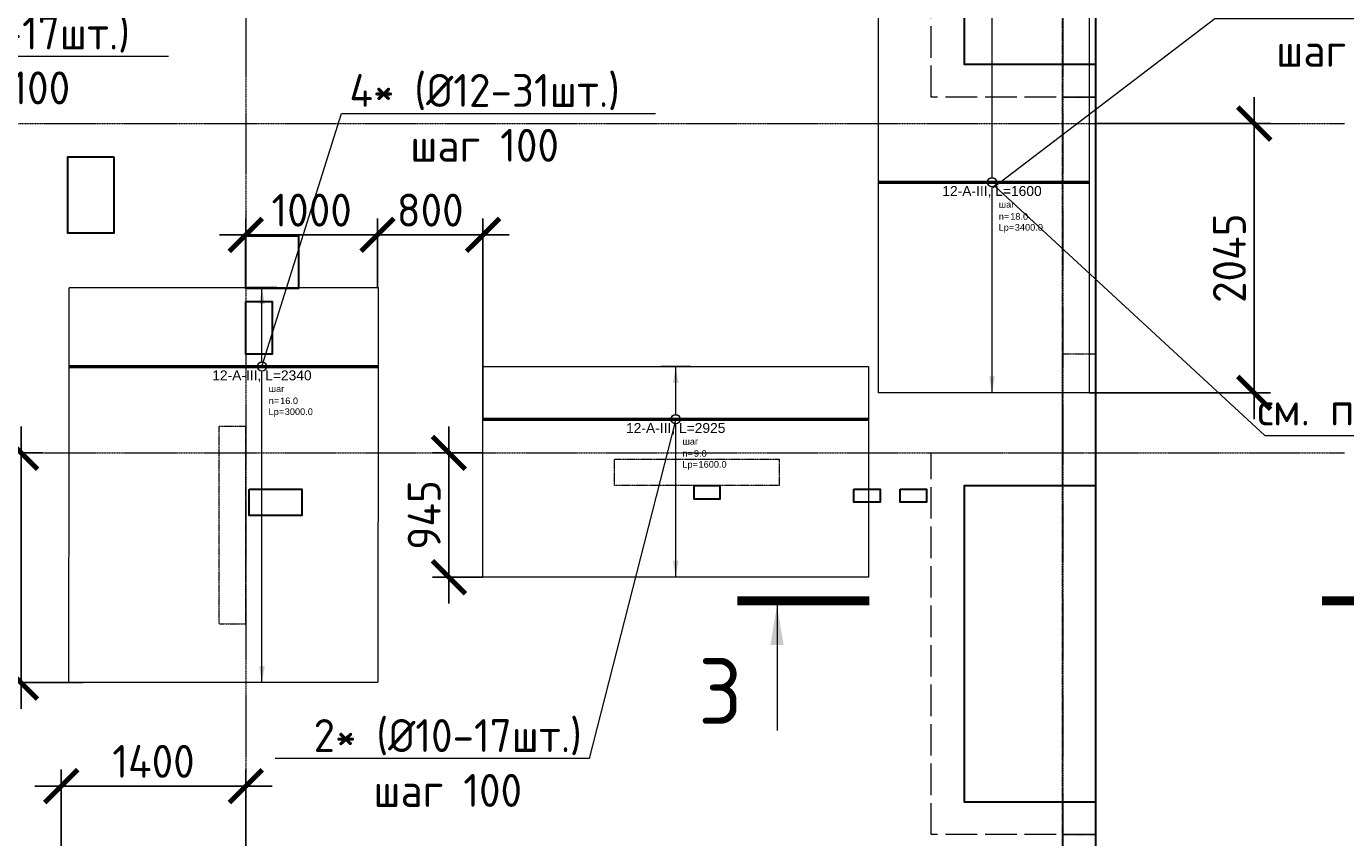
# Model space of a CAD drawing. Header units: millimetres. Extents: x -386473 to 311666, y -59273 to 291770.
# Tile 75 of 132: x 45248 to 55259, y 16974 to 23135. Entities that reach past the tile are written whole.
import ezdxf
from ezdxf import colors
from ezdxf.entities.mleader import LeaderData, LeaderLine
from ezdxf.enums import TextEntityAlignment as Align
from ezdxf.math import Vec2, Vec3

# ---------------------------------------------------------------- set-up
doc = ezdxf.new("R2010")
doc.units = ezdxf.units.MM
doc.set_wipeout_variables(frame=1)
for name, pattern in [('01 Штриховая _4 мм_', [6, 3.5, -2.5]), ('______5', [1100, 800, -100, 100, -100]), ('ACAD_ISO02W100', [15, 12, -3]), ('DASHED', [7, 5, -2, 0]), ('GOST2.303 4', [7, 5, -2, 0]), ('осевая', [50.8, 31.75, -6.35, 6.35, -6.35])]:
    doc.linetypes.add(name, pattern=pattern)
for name, color, linetype, lineweight in [('АрмСтер', 2, 'Continuous', 50), ('контур распр. стерхней', 2, 'GOST2.303 4', 20), ('Оси', 40, '______5', 18), ('Перекрытие ж_бетон', 1, 'Continuous', 30), ('подоснова', 151, 'Continuous', 5), ('РАЗМЕРЫ', 1, 'Continuous', 9), ('Узлы', 7, 'Continuous', 0), ('Э_отверстия', 2, 'Continuous', 100)]:
    doc.layers.add(name, color=color, linetype=linetype, lineweight=lineweight)
doc.layers.add('АрмСтер_атрибуты', color=2, linetype='Continuous', lineweight=0, plot=False)
doc.layers.add('Клапаны_для_электрика', color=7, linetype='Continuous', plot=False)
doc.layers.add('Колонна_ бетон', color=7, linetype='Continuous', lineweight=50, true_color=0xb4b496)
doc.styles.add('GOST-2.304_Type-B', font='GOST_Common.ttf')
doc.styles.get("Standard").update_dxf_attribs({"font": 'arial.ttf'})
doc.styles.add('Аннотативный', font='arial.ttf')
doc.dimstyles.new('СПДС', dxfattribs={"dimscale": 100, "dimtxt": 2.5, "dimasz": 2.5, "dimexe": 1.25, "dimexo": 0, "dimtad": 1, "dimdec": 0, "dimtxsty": 'GOST-2.304_Type-B', "dimblk": 'ARCHTICK', "dimcen": 2.5, "dimdle": 2, "dimadec": 0, "dimazin": 2, "dimtfac": 0.75, "dimtdec": 0, "dimtmove": 1, "dimatfit": 3, "dimfxl": 1, "dimtolj": 1, "dimarcsym": 1})

# ---------------------------------------------------------------- blocks, each defined once
blk = doc.blocks.new('оси2')
at = {"layer": 'Оси', "color": 16, "linetype": 'осевая', "lineweight": 0, "ltscale": 0.25, "transparency": 33554687}
for p, q in [((1024245.5, 5465.4), (1024245.5, -20739.3)), ((1030445.5, 5465.4), (1030445.5, -20739.3)), ((979200, -7292.9), (1032582.1, -7292.9)), ((979200, -9792.9), (1032582.1, -9792.9))]:
    blk.add_line(p, q, dxfattribs=at)
blk = doc.blocks.new('*U73')
at = {"layer": 'РАЗМЕРЫ'}
for p, q in [((112, 600), (-112, 600)), ((112, -2400), (-112, -2400))]:
    blk.add_line(p, q, dxfattribs=at)
at = {"layer": 'РАЗМЕРЫ', "ltscale": 15}
blk.add_line((0, -2400), (0, 600), dxfattribs=at)
at = {"layer": 'РАЗМЕРЫ'}
for points in [[(0, 600), (21, 475), (-21, 475)], [(0, -2400), (21, -2275), (-21, -2275)]]:
    blk.add_solid(points, dxfattribs=at)
at = {"layer": 'АрмСтер_атрибуты', "color": 215, "ltscale": 15, "style": 'Аннотативный'}
for s, p in [('шаг', (51, -194)), ('n=', (51, -285)), ('Lр=', (50, -368))]:
    blk.add_text(s, height=50, dxfattribs=at).set_placement(p)
at = {"layer": 'АрмСтер_атрибуты', "style": 'Аннотативный', "flags": 8}
blk.add_attdef('ПОЗ', (110, 30), '', height=75, dxfattribs=at)
at = {"layer": 'АрмСтер_атрибуты', "color": 215, "style": 'Аннотативный'}
for tag, p, flags in [('ШАГ', (191, -194), 10), ('КОЛ', (138, -285), 8), ('ШИРИНА', (173, -368), 8)]:
    blk.add_attdef(tag, p, '', height=50, dxfattribs=dict(at, flags=flags))
at = {"layer": 'АрмСтер_атрибуты', "flags": 9}
for tag, p in [('МАССА', (-1034, -410)), ('ОБОЗНАЧЕНИЕ', (-1034, -524))]:
    blk.add_attdef(tag, p, '', height=75, dxfattribs=at)
at = {"linetype": 'Continuous', "lineweight": 0}
blk.add_wipeout([(35, 0), (28, 21), (11, 33), (-11, 33), (-28, 21), (-35, 0), (-28, -21), (-11, -33), (11, -33), (28, -21)], dxfattribs=at)
at = {"color": 0, "linetype": 'ByBlock', "lineweight": -2, "ltscale": 100}
blk.add_line((-1463, 0), (877, 0), dxfattribs=at)
at = {"layer": 'РАЗМЕРЫ'}
blk.add_circle((0, 0), 35, dxfattribs=at)
at = {"layer": 'АрмСтер_атрибуты', "style": 'Аннотативный', "flags": 8}
blk.add_attdef('НАИМЕНОВАНИЕ', text='', height=75, dxfattribs=at).set_placement((0, -29), align=Align.TOP_CENTER)
blk = doc.blocks.new('_None')
blk = doc.blocks.new('_ArchTick')
at = {"color": 0, "linetype": 'ByBlock', "const_width": 0.15}
blk.add_lwpolyline([(-0.5, -0.5), (0.5, 0.5)], dxfattribs=at)
blk = doc.blocks.new('*D98')
at = {"layer": 'DEFPOINTS', "color": 0, "transparency": 16777216}
for p in [(45373, 19896, 160), (45208, 18151), (45679, 18151)]:
    blk.add_point(p, dxfattribs=at)
at = {"layer": 'РАЗМЕРЫ', "color": 0, "lineweight": -2, "transparency": 16777216}
for p, q in [((45208, 20096), (45208, 17951)), ((45373, 19896), (45083, 19896)), ((45679, 18151), (45083, 18151))]:
    blk.add_line(p, q, dxfattribs=at)
at = {"layer": 'РАЗМЕРЫ', "color": 0, "lineweight": -2, "transparency": 16777216, "xscale": 250, "yscale": 250, "zscale": 250}
for p, rotation in [((45208, 19896), 90), ((45208, 18151), 270)]:
    blk.add_blockref('_ArchTick', p, dxfattribs=dict(at, rotation=rotation))
at = {"layer": 'РАЗМЕРЫ', "color": 0, "lineweight": 0, "transparency": 16777216, "insert": (45021, 19024), "char_height": 250, "attachment_point": 5, "rotation": 90, "style": 'GOST-2.304_Type-B'}
blk.add_mtext('\\A1;1745', dxfattribs=at)
blk = doc.blocks.new('*U453')
at = {"layer": 'РАЗМЕРЫ'}
for p, q in [((112, 400), (-112, 400)), ((112, -1200), (-112, -1200))]:
    blk.add_line(p, q, dxfattribs=at)
at = {"layer": 'РАЗМЕРЫ', "ltscale": 15}
blk.add_line((0, -1200), (0, 400), dxfattribs=at)
at = {"layer": 'РАЗМЕРЫ'}
for points in [[(0, 400), (21, 275), (-21, 275)], [(0, -1200), (21, -1075), (-21, -1075)]]:
    blk.add_solid(points, dxfattribs=at)
at = {"layer": 'АрмСтер_атрибуты', "color": 215, "ltscale": 15, "style": 'Аннотативный'}
for s, p in [('шаг', (51, -194)), ('n=', (51, -285)), ('Lр=', (50, -368))]:
    blk.add_text(s, height=50, dxfattribs=at).set_placement(p)
at = {"layer": 'АрмСтер_атрибуты', "style": 'Аннотативный', "flags": 8}
blk.add_attdef('ПОЗ', (110, 30), '', height=75, dxfattribs=at)
at = {"layer": 'АрмСтер_атрибуты', "color": 215, "style": 'Аннотативный'}
for tag, p, flags in [('ШАГ', (191, -194), 10), ('КОЛ', (138, -285), 8), ('ШИРИНА', (173, -368), 8)]:
    blk.add_attdef(tag, p, '', height=50, dxfattribs=dict(at, flags=flags))
at = {"layer": 'АрмСтер_атрибуты', "flags": 9}
for tag, p in [('МАССА', (-1034, -1010)), ('ОБОЗНАЧЕНИЕ', (-1034, -1124))]:
    blk.add_attdef(tag, p, '', height=75, dxfattribs=at)
at = {"linetype": 'Continuous', "lineweight": 0}
blk.add_wipeout([(35, 0), (28, 21), (11, 33), (-11, 33), (-28, 21), (-35, 0), (-28, -21), (-11, -33), (11, -33), (28, -21)], dxfattribs=at)
at = {"color": 0, "linetype": 'ByBlock', "lineweight": -2, "ltscale": 100}
blk.add_line((-1463, 0), (1462, 0), dxfattribs=at)
at = {"layer": 'РАЗМЕРЫ'}
blk.add_circle((0, 0), 35, dxfattribs=at)
at = {"layer": 'АрмСтер_атрибуты', "style": 'Аннотативный', "flags": 8}
blk.add_attdef('НАИМЕНОВАНИЕ', text='', height=75, dxfattribs=at).set_placement((0, -29), align=Align.TOP_CENTER)
blk = doc.blocks.new('*D114')
at = {"layer": 'DEFPOINTS', "color": 0, "transparency": 16777216}
for p in [(45513, 17365), (46913, 16836), (45513, 16551)]:
    blk.add_point(p, dxfattribs=at)
at = {"layer": 'РАЗМЕРЫ', "color": 0, "lineweight": -2, "transparency": 16777216}
for p, q in [((45513, 16551), (45513, 17490)), ((46913, 16836), (46913, 17490)), ((47113, 17365), (45313, 17365))]:
    blk.add_line(p, q, dxfattribs=at)
at = {"layer": 'РАЗМЕРЫ', "color": 0, "lineweight": -2, "transparency": 16777216, "xscale": 250, "yscale": 250, "zscale": 250, "rotation": 180}
blk.add_blockref('_ArchTick', (45513, 17365), dxfattribs=at)
at = {"layer": 'РАЗМЕРЫ', "color": 0, "lineweight": -2, "transparency": 16777216, "xscale": 250, "yscale": 250, "zscale": 250}
blk.add_blockref('_ArchTick', (46913, 17365), dxfattribs=at)
at = {"layer": 'РАЗМЕРЫ', "color": 0, "lineweight": 0, "transparency": 16777216, "insert": (46213, 17553), "char_height": 250, "attachment_point": 5, "style": 'GOST-2.304_Type-B'}
blk.add_mtext('\\A1;1400', dxfattribs=at)
blk = doc.blocks.new('*U158')
at = {"layer": 'РАЗМЕРЫ'}
for p, q in [((112, 1800), (-112, 1800)), ((112, -1600), (-112, -1600))]:
    blk.add_line(p, q, dxfattribs=at)
at = {"layer": 'РАЗМЕРЫ', "ltscale": 15}
blk.add_line((0, -1600), (0, 1800), dxfattribs=at)
at = {"layer": 'РАЗМЕРЫ'}
for points in [[(0, 1800), (21, 1675), (-21, 1675)], [(0, -1600), (21, -1475), (-21, -1475)]]:
    blk.add_solid(points, dxfattribs=at)
at = {"layer": 'АрмСтер_атрибуты', "color": 215, "ltscale": 15, "style": 'Аннотативный'}
for s, p in [('шаг', (51, -194)), ('n=', (51, -285)), ('Lр=', (50, -368))]:
    blk.add_text(s, height=50, dxfattribs=at).set_placement(p)
at = {"layer": 'АрмСтер_атрибуты', "style": 'Аннотативный', "flags": 8}
blk.add_attdef('ПОЗ', (110, 30), '', height=75, dxfattribs=at)
at = {"layer": 'АрмСтер_атрибуты', "color": 215, "style": 'Аннотативный'}
for tag, p, flags in [('ШАГ', (191, -194), 10), ('КОЛ', (138, -285), 8), ('ШИРИНА', (173, -368), 8)]:
    blk.add_attdef(tag, p, '', height=50, dxfattribs=dict(at, flags=flags))
at = {"layer": 'АрмСтер_атрибуты', "flags": 9}
for tag, p in [('МАССА', (-1034, -1010)), ('ОБОЗНАЧЕНИЕ', (-1034, -1124))]:
    blk.add_attdef(tag, p, '', height=75, dxfattribs=at)
at = {"linetype": 'Continuous', "lineweight": 0}
blk.add_wipeout([(35, 0), (28, 21), (11, 33), (-11, 33), (-28, 21), (-35, 0), (-28, -21), (-11, -33), (11, -33), (28, -21)], dxfattribs=at)
at = {"color": 0, "linetype": 'ByBlock', "lineweight": -2, "ltscale": 100}
blk.add_line((-863, 0), (737, 0), dxfattribs=at)
at = {"layer": 'РАЗМЕРЫ'}
blk.add_circle((0, 0), 35, dxfattribs=at)
at = {"layer": 'АрмСтер_атрибуты', "style": 'Аннотативный', "flags": 8}
blk.add_attdef('НАИМЕНОВАНИЕ', text='', height=75, dxfattribs=at).set_placement((0, -29), align=Align.TOP_CENTER)
blk = doc.blocks.new('*D170')
at = {"layer": 'DEFPOINTS', "color": 0, "transparency": 16777216}
for p in [(47913, 21551), (46913, 21266), (47913, 21151)]:
    blk.add_point(p, dxfattribs=at)
at = {"layer": 'РАЗМЕРЫ', "color": 0, "lineweight": -2, "transparency": 16777216}
for p, q in [((46913, 21266), (46913, 21676)), ((47913, 21151), (47913, 21676)), ((46713, 21551), (48113, 21551))]:
    blk.add_line(p, q, dxfattribs=at)
at = {"layer": 'РАЗМЕРЫ', "color": 0, "lineweight": -2, "transparency": 16777216, "xscale": 250, "yscale": 250, "zscale": 250, "rotation": 180}
blk.add_blockref('_ArchTick', (46913, 21551), dxfattribs=at)
at = {"layer": 'РАЗМЕРЫ', "color": 0, "lineweight": -2, "transparency": 16777216, "xscale": 250, "yscale": 250, "zscale": 250}
blk.add_blockref('_ArchTick', (47913, 21551), dxfattribs=at)
at = {"layer": 'РАЗМЕРЫ', "color": 0, "lineweight": 0, "transparency": 16777216, "insert": (47413, 21739), "char_height": 250, "attachment_point": 5, "style": 'GOST-2.304_Type-B'}
blk.add_mtext('\\A1;1000', dxfattribs=at)
blk = doc.blocks.new('*D171')
at = {"layer": 'DEFPOINTS', "color": 0, "transparency": 16777216}
for p in [(48713, 21551), (47913, 21151), (48713, 20151)]:
    blk.add_point(p, dxfattribs=at)
at = {"layer": 'РАЗМЕРЫ', "color": 0, "lineweight": -2, "transparency": 16777216}
for p, q in [((47913, 21151), (47913, 21676)), ((48713, 20151), (48713, 21676)), ((47713, 21551), (48913, 21551))]:
    blk.add_line(p, q, dxfattribs=at)
at = {"layer": 'РАЗМЕРЫ', "color": 0, "lineweight": -2, "transparency": 16777216, "xscale": 250, "yscale": 250, "zscale": 250, "rotation": 180}
blk.add_blockref('_ArchTick', (47913, 21551), dxfattribs=at)
at = {"layer": 'РАЗМЕРЫ', "color": 0, "lineweight": -2, "transparency": 16777216, "xscale": 250, "yscale": 250, "zscale": 250}
blk.add_blockref('_ArchTick', (48713, 21551), dxfattribs=at)
at = {"layer": 'РАЗМЕРЫ', "color": 0, "lineweight": 0, "transparency": 16777216, "insert": (48313, 21739), "char_height": 250, "attachment_point": 5, "style": 'GOST-2.304_Type-B'}
blk.add_mtext('\\A1;800', dxfattribs=at)
blk = doc.blocks.new('стены подвала')
at = {"layer": 'Колонна_ бетон', "color": 252, "linetype": 'DASHED', "lineweight": 0, "ltscale": 0.3, "true_color": 0x939598, "transparency": 33554687}
for p, q in [((-150847, -26925, 160), (-150847, -10025, 160)), ((-151097, -26675, 160), (-151097, -16375, 160)), ((-151097, -19025, 160), (-151097, -19025, 160)), ((-151097, -19025, 160), (-150847, -19025, 160)), ((-150847, -19025, 160), (-150847, -19025, 160)), ((-157297, -21525, 160), (-157497, -21525, 160)), ((-157497, -21525, 160), (-157497, -21525, 160)), ((-157497, -23025, 160), (-157497, -21525, 160)), ((-157297, -21525, 160), (-157297, -21525, 160)), ((-157297, -21525, 160), (-157297, -23025, 160)), ((-154497, -21975, 160), (-154497, -21775, 160)), ((-154497, -21775, 160), (-154497, -21775, 160)), ((-154497, -21775, 160), (-153247, -21775, 160)), ((-153247, -21775, 160), (-153247, -21975, 160)), ((-153247, -21775, 160), (-153247, -21775, 160)), ((-151097, -21725, 160), (-151097, -21725, 160)), ((-151097, -21725, 160), (-150847, -21725, 160)), ((-151097, -21725, 160), (-150847, -21725, 160)), ((-150847, -21725, 160), (-150847, -21725, 160)), ((-154497, -21975, 160), (-154497, -21975, 160)), ((-153247, -21975, 160), (-154497, -21975, 160)), ((-153247, -21975, 160), (-153247, -21975, 160)), ((-157497, -23025, 160), (-157297, -23025, 160)), ((-157497, -23025, 160), (-157497, -23025, 160)), ((-157297, -23025, 160), (-157297, -23025, 160)), ((-151097, -24625, 160), (-150847, -24625, 160)), ((-151097, -24625, 160), (-151097, -24625, 160)), ((-150847, -24625, 160), (-150847, -24625, 160))]:
    blk.add_line(p, q, dxfattribs=at)
blk.add_lwpolyline([(-151097, -20975), (-150847, -20975), (-150847, -21975), (-151097, -21975)], close=True, dxfattribs=at)
blk = doc.blocks.new('отверстия')
at = {"layer": 'Клапаны_для_электрика', "color": 2, "lineweight": 30}
for points in [[(-147432, 79667), (-147232, 79667), (-147232, 79567), (-147432, 79567)], [(-147082, 79667), (-146882, 79667), (-146882, 79567), (-147082, 79567)]]:
    blk.add_lwpolyline(points, close=True, dxfattribs=at)
at = {"layer": 'Перекрытие ж_бетон', "color": 3, "lineweight": 30}
blk.add_lwpolyline([(-153047, 82190), (-153047, 81610), (-153397, 81610), (-153397, 82190)], close=True, dxfattribs=at)
at = {"layer": 'Перекрытие ж_бетон', "lineweight": 30}
for points in [[(-151647, 81590), (-151647, 81190), (-152047, 81190), (-152047, 81590)], [(-152047, 81092), (-151847, 81092), (-151847, 80692), (-152047, 80692)]]:
    blk.add_lwpolyline(points, close=True, dxfattribs=at)
at = {"layer": 'Э_отверстия', "color": 5, "lineweight": 30}
blk.add_lwpolyline([(-148447, 79692), (-148647, 79692), (-148647, 79592), (-148447, 79592)], close=True, dxfattribs=at)
blk.add_lwpolyline([(-152022, 79667), (-151622, 79667), (-151622, 79467), (-152022, 79467), (-152022, 79667)], dxfattribs=at)
blk = doc.blocks.new('*D383')
at = {"layer": 'DEFPOINTS', "color": 0, "transparency": 16777216}
for p in [(53363, 22396), (53313, 20351), (54565, 20351)]:
    blk.add_point(p, dxfattribs=at)
at = {"layer": 'РАЗМЕРЫ', "color": 0, "lineweight": -2, "transparency": 16777216}
for p, q in [((54565, 22596), (54565, 20151)), ((53363, 22396), (54690, 22396)), ((53313, 20351), (54690, 20351))]:
    blk.add_line(p, q, dxfattribs=at)
at = {"layer": 'РАЗМЕРЫ', "color": 0, "lineweight": -2, "transparency": 16777216, "xscale": 250, "yscale": 250, "zscale": 250}
for p, rotation in [((54565, 22396), 90), ((54565, 20351), 270)]:
    blk.add_blockref('_ArchTick', p, dxfattribs=dict(at, rotation=rotation))
at = {"layer": 'РАЗМЕРЫ', "color": 0, "lineweight": 0, "transparency": 16777216, "insert": (54377, 21374), "char_height": 250, "attachment_point": 5, "rotation": 90, "style": 'GOST-2.304_Type-B'}
blk.add_mtext('\\A1;2045', dxfattribs=at)
blk = doc.blocks.new('*D385')
at = {"layer": 'DEFPOINTS', "color": 0, "transparency": 16777216}
for p in [(48713, 19896), (48454, 18951), (48713, 18951)]:
    blk.add_point(p, dxfattribs=at)
at = {"layer": 'РАЗМЕРЫ', "color": 0, "lineweight": -2, "transparency": 16777216}
for p, q in [((48454, 20096), (48454, 18751)), ((48713, 19896), (48329, 19896)), ((48713, 18951), (48329, 18951))]:
    blk.add_line(p, q, dxfattribs=at)
at = {"layer": 'РАЗМЕРЫ', "color": 0, "lineweight": -2, "transparency": 16777216, "xscale": 250, "yscale": 250, "zscale": 250}
for p, rotation in [((48454, 19896), 90), ((48454, 18951), 270)]:
    blk.add_blockref('_ArchTick', p, dxfattribs=dict(at, rotation=rotation))
at = {"layer": 'РАЗМЕРЫ', "color": 0, "lineweight": 0, "transparency": 16777216, "insert": (48267, 19424), "char_height": 250, "attachment_point": 5, "rotation": 90, "style": 'GOST-2.304_Type-B'}
blk.add_mtext('\\A1;945', dxfattribs=at)

msp = doc.modelspace()

# ---------------------------------------------------------------- linework, layer by layer
at = {"layer": 'контур распр. стерхней', "linetype": '01 Штриховая _4 мм_'}
for points in [[(53313.3, 20351.3), (51713.3, 20351.3), (51713.3, 23751.3), (53313.3, 23751.3)], [(47915.6, 18151.3), (45571, 18151.3), (45573.3, 21151.3), (47917.9, 21151.3)], [(51638.3, 18951.3), (48713.3, 18951.3), (48713.3, 20551.3), (51638.3, 20551.3)]]:
    msp.add_lwpolyline(points, close=True, dxfattribs=at)
at = {"layer": 'Перекрытие ж_бетон'}
for points in [[(6063.2, 14696.4), (10163.2, 14696.4), (10163.2, 14446.4), (46963.2, 14446.4), (46963.2, 14696.4), (53363.2, 14696.4), (53363.2, 31596.4), (5813.4, 31596.4), (5813.4, 17596.4), (6063.2, 17596.4), (6063.2, 14696.4)], [(53363.4, 27846.4), (52363.4, 27846.4), (52363.4, 22846.4), (53363.4, 22846.4)], [(53363.4, 19646.4), (52363.4, 19646.4), (52363.4, 17246.4), (53363.4, 17246.4)]]:
    msp.add_lwpolyline(points, dxfattribs=at)
at = {"layer": 'Перекрытие ж_бетон', "color": 252, "linetype": 'ACAD_ISO02W100', "lineweight": 0, "ltscale": 20, "true_color": 0x939598}
for points in [[(53363.4, 22596.4), (52113.4, 22596.4), (52113.4, 28096.4), (53363.4, 28096.4)], [(53363.4, 16996.4), (52113.4, 16996.4), (52113.4, 19896.4), (53363.4, 19896.4)]]:
    msp.add_lwpolyline(points, dxfattribs=at)
at = {"layer": 'Узлы', "color": 1, "linetype": 'Continuous', "lineweight": 0}
msp.add_line((50944.4, 18736.8, 3100), (50944.4, 17786.8, 3100), dxfattribs=at)
at = {"layer": 'Узлы', "color": 1, "linetype": 'Continuous', "lineweight": 0, "const_width": 70, "elevation": 3100}
for points in [[(50644.4, 18771.8), (51644.4, 18771.8)], [(56079.5, 18771.8), (55079.5, 18771.8)]]:
    msp.add_lwpolyline(points, dxfattribs=at)
at = {"layer": 'Узлы', "color": 1, "linetype": 'Continuous', "lineweight": 0}
msp.add_solid([(50944.4, 18736.8, 3100), (50894.1, 18436.3, 3100), (50994.7, 18436.3, 3100)], dxfattribs=at)

# ---------------------------------------------------------------- block references
at = {"layer": 'РАЗМЕРЫ'}
msp.add_blockref('оси2', (-977331.7, 29689.3, 160), dxfattribs=at)

# ---------------------------------------------------------------- texts
at = {"layer": 'Узлы', "color": 1, "linetype": 'Continuous', "lineweight": 0, "insert": (50514.4, 18086.8, 3100), "char_height": 500, "attachment_point": 5, "style": 'GOST-2.304_Type-B'}
msp.add_mtext_dynamic_manual_height_columns('3', width=723.88, gutter_width=25, heights=[0], dxfattribs=at)

# ---------------------------------------------------------------- dimensions: what is measured, and where the dimension line sits
at = {"layer": 'РАЗМЕРЫ', "color": 1, "lineweight": 0}
dim = msp.add_linear_dim(base=(45513.3, 17365.4), p1=(46913, 16836.4), p2=(45513.3, 16551.3), dimstyle='СПДС', dxfattribs=at)
dim.commit()
dim.dimension.update_dxf_attribs({"geometry": '*D114', "text_midpoint": (46213.2, 17552.9)})

# ---------------------------------------------------------------- leaders
at = {"layer": 'подоснова', "color": 3, "ltscale": 0.3}
ml = msp.add_multileader_mtext('Standard', dxfattribs=at)
ml.set_content('2* (%%C10-17шт.)\\Pшаг 100', color=3, style='GOST-2.304_Type-B')
ml.set_leader_properties(color=256, linetype='ByLayer', lineweight=15)
ml.set_arrow_properties(name='NONE')
ml.build(insert=Vec2(0, 0))
ml.multileader.update_dxf_attribs({"text_left_attachment_type": 6, "text_right_attachment_type": 6, "dogleg_length": 0.1, "arrow_head_size": 18})
ctx = ml.context
ctx.base_point, ctx.char_height, ctx.arrow_head_size, ctx.landing_gap_size, ctx.plane_origin = Vec3(43943, 22909, 360), 250, 18, 20, Vec3(34135.2, 27505.4, 360)
ctx.left_attachment, ctx.right_attachment, ctx.text_align_type = 6, 6, 1
notes = []
notes.append((ctx, [(0, (1, 1, 0), (43942.9, 22909, 360), (1, 0), 0.1, [(0, [(42775.8, 24751.3, 360)], 0, [])])]))
ctx.mtext.insert, ctx.mtext.alignment, ctx.mtext.flow_direction = Vec3(45016.4, 23209, 360), 2, 5
for ctx, leaders in notes:
    for number, flags, end, landing, length, lines in leaders:
        leader = LeaderData()
        leader.index, (leader.has_last_leader_line, leader.has_dogleg_vector, leader.attachment_direction) = number, flags
        leader.last_leader_point, leader.dogleg_vector, leader.dogleg_length = Vec3(end), Vec3(landing), length
        for number, points, colour, breaks in lines:
            line = LeaderLine()
            line.index, line.vertices, line.color, line.breaks = number, Vec3.list(points), colors.encode_raw_color(colour), breaks
            leader.lines.append(line)
        ctx.leaders.append(leader)

# ---------------------------------------------------------------- next in the draw order: block references
at = {"layer": 'АрмСтер', "ltscale": 15}
ref = msp.add_blockref('*U158', (52575.8, 21951.3), dxfattribs=at)
ref.add_attrib('НАИМЕНОВАНИЕ', '12-A-III, L=1600', dxfattribs={"layer": 'АрмСтер_атрибуты', "height": 75, "style": 'Аннотативный', "flags": 8}).set_placement((52575.8, 21921.9), align=Align.TOP_CENTER)
ref.add_attrib('КОЛ', '18.0', (52713.9, 21666.1), dxfattribs={"layer": 'АрмСтер_атрибуты', "color": 215, "height": 50, "style": 'Аннотативный', "flags": 8})
ref.add_attrib('ШИРИНА', '3400.0', (52748.7, 21583.5), dxfattribs={"layer": 'АрмСтер_атрибуты', "color": 215, "height": 50, "style": 'Аннотативный', "flags": 8})
ref = msp.add_blockref('*U73', (47035.8, 20551.3), dxfattribs=at)
ref.add_attrib('НАИМЕНОВАНИЕ', '12-A-III, L=2340', dxfattribs={"layer": 'АрмСтер_атрибуты', "height": 75, "style": 'Аннотативный', "flags": 8}).set_placement((47035.8, 20521.9), align=Align.TOP_CENTER)
ref.add_attrib('КОЛ', '16.0', (47173.9, 20266.1), dxfattribs={"layer": 'АрмСтер_атрибуты', "color": 215, "height": 50, "style": 'Аннотативный', "flags": 8})
ref.add_attrib('ШИРИНА', '3000.0', (47208.7, 20183.5), dxfattribs={"layer": 'АрмСтер_атрибуты', "color": 215, "height": 50, "style": 'Аннотативный', "flags": 8})

# ---------------------------------------------------------------- next in the draw order: dimensions: what is measured, and where the dimension line sits
at = {"layer": 'РАЗМЕРЫ', "color": 1, "lineweight": 0}
for base, p1, p2, picture, middle in [((54564.5, 20351.3), (53363.2, 22396.4), (53313.3, 20351.3), '*D383', (54377, 21373.8)), ((45208.1, 18151.3), (45373, 19896.4, 160), (45678.9, 18151.3), '*D98', (45020.6, 19023.8))]:
    dim = msp.add_linear_dim(base=base, p1=p1, p2=p2, angle=90, dimstyle='СПДС', dxfattribs=at)
    dim.commit()
    dim.dimension.update_dxf_attribs({"geometry": picture, "text_midpoint": middle})
dim = msp.add_linear_dim(base=(47913.3, 21551.3), p1=(46913.3, 21266.5), p2=(47913.3, 21151.3), dimstyle='СПДС', dxfattribs=at)
dim.commit()
dim.dimension.update_dxf_attribs({"geometry": '*D170', "text_midpoint": (47413.3, 21738.8)})

# ---------------------------------------------------------------- next in the draw order: leaders
at = {"layer": 'подоснова', "color": 2, "ltscale": 0.3}
ml = msp.add_multileader_mtext('Standard', dxfattribs=at)
ml.set_content('Г1 (%%C16-18шт.)\\Pшаг 200', color=2, style='GOST-2.304_Type-B')
ml.set_leader_properties(color=256, linetype='ByLayer', lineweight=15)
ml.set_arrow_properties(name='NONE')
ml.build(insert=Vec2(0, 0))
ml.multileader.update_dxf_attribs({"text_left_attachment_type": 6, "text_right_attachment_type": 6, "dogleg_length": 0.1, "arrow_head_size": 18})
ctx = ml.context
ctx.base_point, ctx.char_height, ctx.arrow_head_size, ctx.landing_gap_size, ctx.plane_origin = Vec3(54268, 23194.1), 250, 18, 20, Vec3(43945.3, 24763.8)
ctx.left_attachment, ctx.right_attachment, ctx.text_align_type = 6, 6, 1
notes = []
notes.append((ctx, [(0, (1, 1, 0), (54267.9, 23194.1), (1, 0), 0.1, [(0, [(52585.9, 21909.7)], 0, [])])]))
ctx.mtext.insert, ctx.mtext.alignment, ctx.mtext.flow_direction = Vec3(55318.3, 23494.1), 2, 5
at = {"layer": 'подоснова', "color": 4, "ltscale": 0.3}
ml = msp.add_multileader_mtext('Standard', dxfattribs=at)
ml.set_content('4* (%%C12-31шт.)\\Pшаг 100', color=4, style='GOST-2.304_Type-B')
ml.set_leader_properties(color=256, linetype='ByLayer', lineweight=15)
ml.set_arrow_properties(name='NONE')
ml.build(insert=Vec2(0, 0))
ml.multileader.update_dxf_attribs({"text_left_attachment_type": 6, "text_right_attachment_type": 6, "dogleg_length": 0.1, "arrow_head_size": 18})
ctx = ml.context
ctx.base_point, ctx.char_height, ctx.arrow_head_size, ctx.landing_gap_size, ctx.plane_origin = Vec3(47639.9, 22473), 250, 18, 20, Vec3(38395.2, 23405.4)
ctx.left_attachment, ctx.right_attachment, ctx.text_align_type = 6, 6, 1
notes.append((ctx, [(0, (1, 1, 0), (47639.8, 22473), (1, 0), 0.1, [(0, [(47035.8, 20551.3)], 0, [])])]))
ctx.mtext.insert, ctx.mtext.alignment, ctx.mtext.flow_direction = Vec3(48725.8, 22773), 2, 5
at = {"layer": 'подоснова', "color": 2, "ltscale": 0.3}
ml = msp.add_multileader_mtext('Standard', dxfattribs=at)
ml.set_content('см. примеч .12', color=2, style='GOST-2.304_Type-B')
ml.set_leader_properties(color=256, linetype='ByLayer', lineweight=15)
ml.set_arrow_properties(name='NONE')
ml.build(insert=Vec2(0, 0))
ml.multileader.update_dxf_attribs({"text_left_attachment_type": 6, "text_right_attachment_type": 6, "dogleg_length": 0.1, "arrow_head_size": 18})
ctx = ml.context
ctx.base_point, ctx.char_height, ctx.arrow_head_size, ctx.landing_gap_size, ctx.plane_origin = Vec3(54646.6, 20028.5), 250, 18, 20, Vec3(44020.9, 23481.8)
ctx.left_attachment, ctx.right_attachment, ctx.text_align_type = 6, 6, 1
notes.append((ctx, [(0, (1, 1, 0), (54646.5, 20028.5), (1, 0), 0.1, [(0, [(52595.4, 21924.3)], 0, [])])]))
ctx.mtext.insert, ctx.mtext.alignment, ctx.mtext.flow_direction = Vec3(55664.7, 20353.5), 2, 5
for ctx, leaders in notes:
    for number, flags, end, landing, length, lines in leaders:
        leader = LeaderData()
        leader.index, (leader.has_last_leader_line, leader.has_dogleg_vector, leader.attachment_direction) = number, flags
        leader.last_leader_point, leader.dogleg_vector, leader.dogleg_length = Vec3(end), Vec3(landing), length
        for number, points, colour, breaks in lines:
            line = LeaderLine()
            line.index, line.vertices, line.color, line.breaks = number, Vec3.list(points), colors.encode_raw_color(colour), breaks
            leader.lines.append(line)
        ctx.leaders.append(leader)

# ---------------------------------------------------------------- next in the draw order: block references
at = {"layer": 'АрмСтер', "ltscale": 15}
ref = msp.add_blockref('*U453', (50175.8, 20151.3), dxfattribs=at)
ref.add_attrib('НАИМЕНОВАНИЕ', '12-A-III, L=2925', dxfattribs={"layer": 'АрмСтер_атрибуты', "height": 75, "style": 'Аннотативный', "flags": 8}).set_placement((50175.8, 20121.9), align=Align.TOP_CENTER)
ref.add_attrib('КОЛ', '9.0', (50313.9, 19866.1), dxfattribs={"layer": 'АрмСтер_атрибуты', "color": 215, "height": 50, "style": 'Аннотативный', "flags": 8})
ref.add_attrib('ШИРИНА', '1600.0', (50348.7, 19783.5), dxfattribs={"layer": 'АрмСтер_атрибуты', "color": 215, "height": 50, "style": 'Аннотативный', "flags": 8})

# ---------------------------------------------------------------- next in the draw order: block references
at = {"layer": 'РАЗМЕРЫ'}
msp.add_blockref('стены подвала', (204207.7, 41621.8), dxfattribs=at)
at = {"layer": 'РАЗМЕРЫ', "color": 6}
msp.add_blockref('отверстия', (198960.1, -60045.9, 160), dxfattribs=at)

# ---------------------------------------------------------------- next in the draw order: dimensions: what is measured, and where the dimension line sits
at = {"layer": 'РАЗМЕРЫ', "color": 1, "lineweight": 0}
dim = msp.add_linear_dim(base=(48713.3, 21551.3), p1=(47913.3, 21151.3), p2=(48713.3, 20151.3), dimstyle='СПДС', dxfattribs=at)
dim.commit()
dim.dimension.update_dxf_attribs({"geometry": '*D171', "text_midpoint": (48313.3, 21738.8)})
dim = msp.add_linear_dim(base=(48454.1, 18951.3), p1=(48713.3, 19896.4), p2=(48713.3, 18951.3), angle=90, dimstyle='СПДС', dxfattribs=at)
dim.commit()
dim.dimension.update_dxf_attribs({"geometry": '*D385', "text_midpoint": (48266.6, 19423.8)})

# ---------------------------------------------------------------- next in the draw order: leaders
at = {"layer": 'подоснова', "color": 3, "ltscale": 0.3}
ml = msp.add_multileader_mtext('Standard', dxfattribs=at)
ml.set_content('2* (%%C10-17шт.)\\Pшаг 100', color=3, style='GOST-2.304_Type-B')
ml.set_leader_properties(color=256, linetype='ByLayer', lineweight=15)
ml.set_arrow_properties(name='NONE')
ml.build(insert=Vec2(0, 0))
ml.multileader.update_dxf_attribs({"text_left_attachment_type": 6, "text_right_attachment_type": 6, "dogleg_length": 0.1, "arrow_head_size": 18})
ctx = ml.context
ctx.base_point, ctx.char_height, ctx.arrow_head_size, ctx.landing_gap_size, ctx.plane_origin = Vec3(47372.2, 17574, 360), 250, 18, 20, Vec3(41535.2, 22905.4, 360)
ctx.left_attachment, ctx.right_attachment, ctx.text_align_type = 6, 6, 1
notes = []
notes.append((ctx, [(1, (1, 1, 0), (49519.2, 17574, 360), (-1, 0), 0.1, [(0, [(50175.8, 20151.3, 360)], 0, [])])]))
ctx.mtext.insert, ctx.mtext.alignment, ctx.mtext.flow_direction = Vec3(48445.6, 17874, 360), 2, 5
for ctx, leaders in notes:
    for number, flags, end, landing, length, lines in leaders:
        leader = LeaderData()
        leader.index, (leader.has_last_leader_line, leader.has_dogleg_vector, leader.attachment_direction) = number, flags
        leader.last_leader_point, leader.dogleg_vector, leader.dogleg_length = Vec3(end), Vec3(landing), length
        for number, points, colour, breaks in lines:
            line = LeaderLine()
            line.index, line.vertices, line.color, line.breaks = number, Vec3.list(points), colors.encode_raw_color(colour), breaks
            leader.lines.append(line)
        ctx.leaders.append(leader)

doc.saveas('drawing.dxf')
